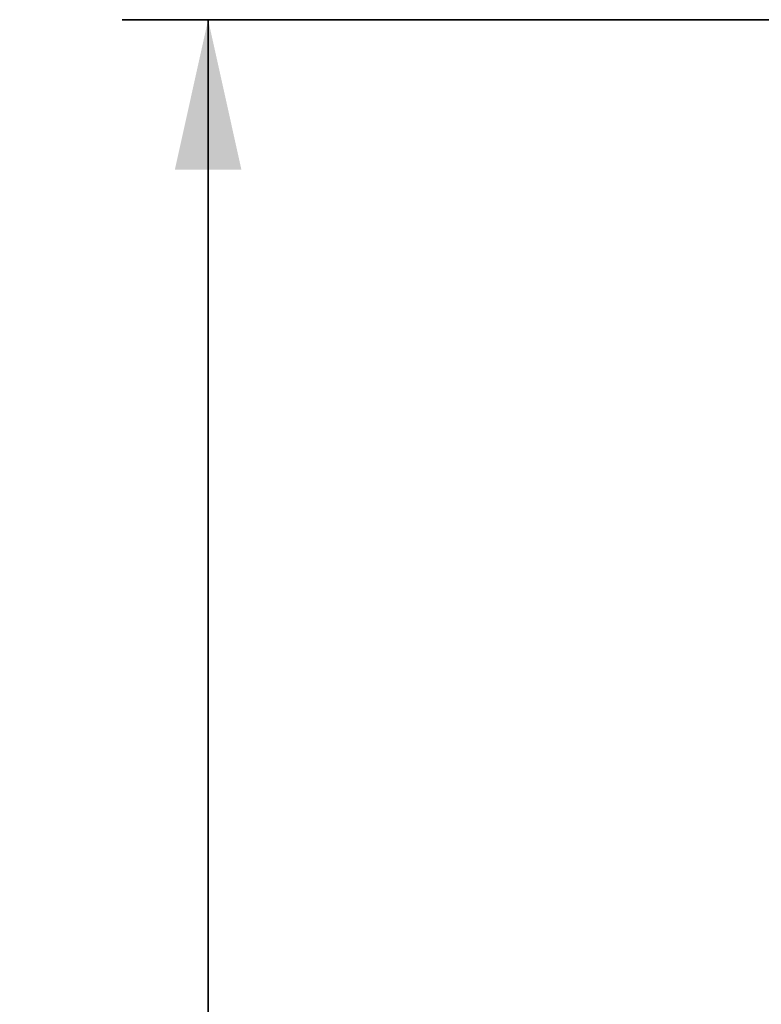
# Model space of a CAD drawing. Header units: millimetres. Extents: x 4 to 1188, y 1 to 840.
# Tile 31 of 256: x 89 to 106, y 400 to 423. Entities that reach past the tile are written whole.
import ezdxf

# ---------------------------------------------------------------- set-up
doc = ezdxf.new("R2010")
doc.units = ezdxf.units.MM
doc.layers.add('1', color=7, linetype='Continuous')
doc.styles.add('Arial Unicode MS', font='Arial Unicode MS')
doc.dimstyles.get("Standard").update_dxf_attribs({"dimtxt": 0.18, "dimasz": 0.18, "dimexe": 0.18, "dimexo": 0.0625, "dimgap": 0.09, "dimtad": 0, "dimtih": 1, "dimtoh": 1, "dimdec": 4, "dimzin": 0, "dimdsep": 46, "dimtxsty": 'Standard', "dimcen": 0.09, "dimadec": 0, "dimazin": 0, "dimtfac": 1, "dimtdec": 4, "dimtofl": 0, "dimtmove": 0, "dimatfit": 3, "dimfxl": 0, "dimtolj": 1, "dimtzin": 0, "dimarcsym": 0})

# ---------------------------------------------------------------- blocks, each defined once
blk = doc.blocks.new('_U27')
at = {"layer": '1', "color": 18, "lineweight": 35}
for p, q in [((106.927, 423.229), (90.982, 423.229)), ((92.982, 423.229), (92.982, 291.229)), ((105.594, 291.229), (90.982, 291.229))]:
    blk.add_line(p, q, dxfattribs=at)
at = {"layer": '1', "color": 18, "lineweight": 70}
for points in [[(92.982, 423.229), (93.758, 419.729), (92.206, 419.729)], [(92.982, 291.229), (92.206, 294.729), (93.758, 294.729)]]:
    blk.add_solid(points, dxfattribs=at)
at = {"layer": '1', "color": 18, "linetype": 'Continuous', "lineweight": 13, "insert": (92.529, 354.017), "char_height": 3, "attachment_point": 7, "rotation": 90, "line_spacing_factor": 1.047437, "style": 'Arial Unicode MS'}
blk.add_mtext('\\fArial Unicode MS|b0|i0;\\W1.0000;990', dxfattribs=at)

msp = doc.modelspace()

# ---------------------------------------------------------------- dimensions: what is measured, and where the dimension line sits
at = {"layer": '1', "color": 18, "linetype": 'Continuous', "lineweight": 13}
dim = msp.add_linear_dim(base=(92.9819, 291.2286), p1=(107.927, 423.2286), p2=(116.927, 291.2286), angle=90, dimstyle='Standard', override={"dimtxt": 3, "dimasz": 3.5, "dimexe": 2, "dimexo": 1, "dimgap": 1.5, "dimtad": 1, "dimtih": 0, "dimtoh": 0, "dimdec": 2, "dimlfac": 7.5, "dimzin": 8, "dimdsep": 44, "dimlunit": 2, "dimtxsty": 'Arial Unicode MS', "dimsah": 1, "dimse1": 0, "dimse2": 0, "dimsd1": 0, "dimsd2": 0, "dimclrd": 18, "dimclre": 18, "dimclrt": 18, "dimtol": 0, "dimtm": -0.1, "dimtfac": 0.666667, "dimtdec": 2, "dimtofl": 1, "dimtmove": 0, "dimtzin": 8, "dimlwd": 35, "dimlwe": 35}, dxfattribs=at)
dim.commit()
dim.dimension.update_dxf_attribs({"geometry": '_U27', "text_midpoint": (92.9819, 357.2286), "dimtype": 160})

doc.saveas('drawing.dxf')
